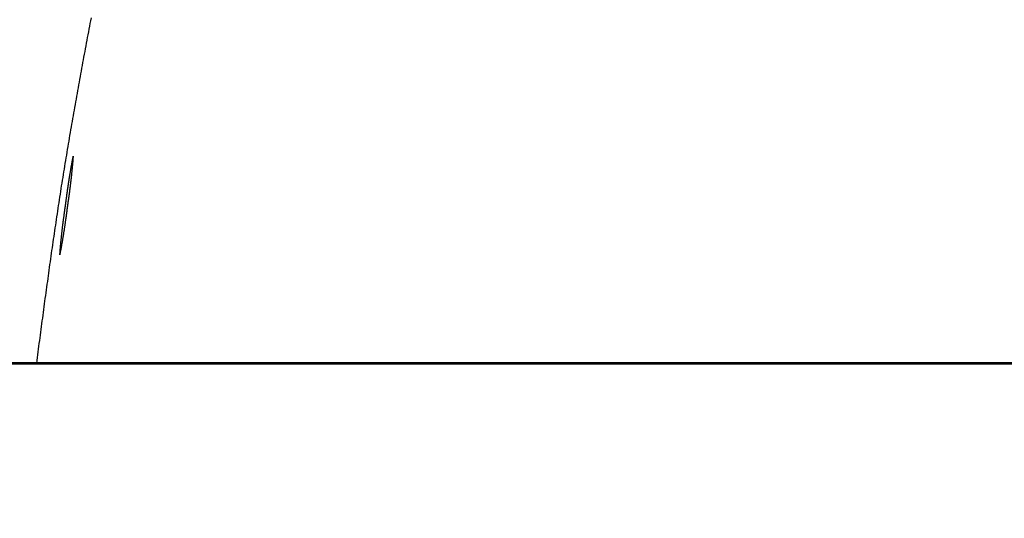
# Model space of a CAD drawing. Header units: millimetres. Extents: x 11979 to 37895, y 18730 to 47884.
# Tile 167 of 256: x 35954 to 35976, y 41528 to 41539. Entities that reach past the tile are written whole.
import ezdxf

# ---------------------------------------------------------------- set-up
doc = ezdxf.new("R2010")
doc.units = ezdxf.units.MM
doc.layers.add('-WYMIAR', color=8, linetype='Continuous')
doc.layers.add('PROJEKTOWANE', color=5, linetype='Continuous')
doc.layers.add('-ŚCIANY NOŚNE', color=4, linetype='Continuous', lineweight=53)
doc.styles.get("Standard").update_dxf_attribs({"font": 'arial.ttf'})
doc.dimstyles.new('CZA-KROPKA-50', dxfattribs={"dimtxt": 12, "dimasz": 1, "dimexe": 2, "dimexo": 25, "dimgap": 4, "dimtad": 1, "dimdec": 1, "dimrnd": 0.5, "dimzin": 9, "dimdsep": 46, "dimtxsty": 'Standard', "dimblk": 'CZA-KROPKA', "dimblk1": 'CZA-KROPKA', "dimblk2": 'CZA-KROPKA', "dimsah": 1, "dimcen": -20, "dimse1": 1, "dimse2": 1, "dimclrd": 8, "dimclre": 8, "dimclrt": 9, "dimadec": 0, "dimazin": 0, "dimtfac": 1, "dimtdec": 1, "dimtmove": 1, "dimatfit": 3, "dimldrblk": 'CZA-KROPKA', "dimfxl": 1, "dimtolj": 1, "dimtzin": 9, "dimarcsym": 0})

# ---------------------------------------------------------------- blocks, each defined once
blk = doc.blocks.new('CZA-KROPKA')
at = {"layer": '-WYMIAR', "linetype": 'ByBlock'}
for p, q in [((0, 10), (0, -10)), ((5, 0), (-5, 0))]:
    blk.add_line(p, q, dxfattribs=at)
at = {"layer": '-WYMIAR', "linetype": 'ByBlock', "const_width": 2.5}
blk.add_lwpolyline([(-1.25, 0, 1), (1.25, 0, 1)], format="xyb", close=True, dxfattribs=at)
blk = doc.blocks.new('*D2953')
at = {"layer": '-WYMIAR', "color": 8, "lineweight": -2}
blk.add_line((33872.391, 41340.624), (36051.391, 41340.624), dxfattribs=at)
at = {"layer": 'Defpoints', "color": 0}
for p in [(33871.391, 41814.624), (36052.391, 41814.624), (36052.391, 41340.624)]:
    blk.add_point(p, dxfattribs=at)
at = {"layer": '-WYMIAR', "color": 8, "lineweight": -2, "rotation": 180}
blk.add_blockref('CZA-KROPKA', (33871.391, 41340.624), dxfattribs=at)
at = {"layer": '-WYMIAR', "color": 8, "lineweight": -2}
blk.add_blockref('CZA-KROPKA', (36052.391, 41340.624), dxfattribs=at)
at = {"layer": '-WYMIAR', "color": 9, "insert": (34961.891, 41350.751), "char_height": 12, "attachment_point": 5, "bg_fill": 3, "box_fill_scale": 1.1, "bg_fill_color": 257, "bg_fill_transparency": 0}
blk.add_mtext('\\A1;2181', dxfattribs=at)
blk = doc.blocks.new('*D2961')
at = {"layer": '-WYMIAR', "color": 8, "lineweight": -2}
blk.add_line((36202.391, 41491.624), (36202.391, 42911.624), dxfattribs=at)
at = {"layer": 'Defpoints', "color": 0}
for p in [(34928.391, 42912.624), (36202.391, 42912.624), (36052.391, 41490.624)]:
    blk.add_point(p, dxfattribs=at)
at = {"layer": '-WYMIAR', "color": 8, "lineweight": -2}
for p, rotation in [((36202.391, 42912.624), 90), ((36202.391, 41490.624), 270)]:
    blk.add_blockref('CZA-KROPKA', p, dxfattribs=dict(at, rotation=rotation))
at = {"layer": '-WYMIAR', "color": 9, "insert": (36192.366, 42201.624), "char_height": 12, "attachment_point": 5, "rotation": 90, "bg_fill": 3, "box_fill_scale": 1.1, "bg_fill_color": 257, "bg_fill_transparency": 0}
blk.add_mtext('\\A1;1422', dxfattribs=at)
blk = doc.blocks.new('Pisuar NOVA PRO ze zintegrowanym ceramicznym sitkiem')
at = {"linetype": 'ByBlock'}
blk.add_lwpolyline([(-0.17, 0), (0.17, 0)], dxfattribs=at)
for points in [[(0.15791, -0.07636, 0), (0.15803, -0.07574, 0), (0.15814, -0.07512, 0), (0.15826, -0.07451, 0), (0.15838, -0.07389, 0), (0.15849, -0.07327, 0), (0.15861, -0.07265, 0), (0.15873, -0.07203, 0), (0.15885, -0.07142, 0), (0.15896, -0.0708, 0), (0.15908, -0.07018, 0), (0.15919, -0.06956, 0), (0.15931, -0.06895, 0), (0.15942, -0.06833, 0), (0.15954, -0.06771, 0), (0.15965, -0.06709, 0), (0.15977, -0.06647, 0), (0.15988, -0.06585, 0), (0.16, -0.06524, 0), (0.16011, -0.06462, 0), (0.16022, -0.064, 0), (0.16034, -0.06338, 0), (0.16045, -0.06276, 0), (0.16056, -0.06214, 0), (0.16068, -0.06153, 0), (0.16079, -0.06091, 0), (0.1609, -0.06029, 0), (0.16101, -0.05967, 0), (0.16112, -0.05905, 0), (0.16123, -0.05843, 0), (0.16134, -0.05781, 0), (0.16145, -0.05719, 0), (0.16156, -0.05658, 0), (0.16167, -0.05596, 0), (0.16178, -0.05534, 0), (0.16189, -0.05472, 0), (0.162, -0.0541, 0), (0.16211, -0.05348, 0), (0.16221, -0.05286, 0), (0.16232, -0.05224, 0), (0.16243, -0.05162, 0), (0.16253, -0.051, 0), (0.16264, -0.05038, 0), (0.16275, -0.04976, 0), (0.16285, -0.04914, 0), (0.16296, -0.04852, 0), (0.16306, -0.0479, 0), (0.16316, -0.04728, 0), (0.16327, -0.04666, 0), (0.16337, -0.04604, 0), (0.16347, -0.04542, 0), (0.16358, -0.0448, 0), (0.16368, -0.04418, 0), (0.16378, -0.04356, 0), (0.16388, -0.04294, 0), (0.16398, -0.04232, 0), (0.16408, -0.0417, 0), (0.16418, -0.04108, 0), (0.16428, -0.04046, 0), (0.16438, -0.03984, 0), (0.16448, -0.03922, 0), (0.16457, -0.0386, 0), (0.16467, -0.03798, 0), (0.16477, -0.03736, 0), (0.16486, -0.03674, 0), (0.16496, -0.03611, 0), (0.16506, -0.03549, 0), (0.16515, -0.03487, 0), (0.16525, -0.03425, 0), (0.16534, -0.03363, 0), (0.16543, -0.03301, 0), (0.16553, -0.03239, 0), (0.16562, -0.03176, 0), (0.16571, -0.03114, 0), (0.1658, -0.03052, 0), (0.1659, -0.0299, 0), (0.16599, -0.02928, 0), (0.16608, -0.02865, 0), (0.16617, -0.02803, 0), (0.16626, -0.02741, 0), (0.16635, -0.02679, 0), (0.16644, -0.02617, 0), (0.16653, -0.02554, 0), (0.16662, -0.02492, 0), (0.1667, -0.0243, 0), (0.16679, -0.02368, 0), (0.16688, -0.02305, 0), (0.16697, -0.02243, 0), (0.16706, -0.02181, 0), (0.16714, -0.02119, 0), (0.16723, -0.02056, 0), (0.16732, -0.01994, 0), (0.1674, -0.01932, 0), (0.16749, -0.0187, 0), (0.16757, -0.01807, 0), (0.16766, -0.01745, 0), (0.16775, -0.01683, 0), (0.16783, -0.0162, 0), (0.16792, -0.01558, 0), (0.168, -0.01496, 0), (0.16809, -0.01433, 0), (0.16817, -0.01371, 0), (0.16825, -0.01309, 0), (0.16834, -0.01247, 0), (0.16842, -0.01184, 0), (0.16851, -0.01122, 0), (0.16859, -0.0106, 0), (0.16867, -0.00997, 0), (0.16876, -0.00935, 0), (0.16884, -0.00873, 0), (0.16892, -0.0081, 0), (0.16901, -0.00748, 0), (0.16909, -0.00686, 0), (0.16917, -0.00623, 0), (0.16926, -0.00561, 0), (0.16934, -0.00499, 0), (0.16942, -0.00436, 0), (0.1695, -0.00374, 0), (0.16959, -0.00312, 0), (0.16967, -0.00249, 0), (0.16975, -0.00187, 0), (0.16983, -0.00125, 0), (0.16992, -0.00062, 0), (0.17, 0, 0)], [(0.1632, -0.03801, 0), (0.16321, -0.03791, 0), (0.16322, -0.03782, 0), (0.16324, -0.03773, 0), (0.16325, -0.03764, 0), (0.16326, -0.03755, 0), (0.16327, -0.03746, 0), (0.16329, -0.03737, 0), (0.1633, -0.03728, 0), (0.16331, -0.03719, 0), (0.16332, -0.0371, 0), (0.16333, -0.03701, 0), (0.16335, -0.03693, 0), (0.16336, -0.03684, 0), (0.16337, -0.03675, 0), (0.16338, -0.03667, 0), (0.16339, -0.03658, 0), (0.1634, -0.0365, 0), (0.16341, -0.03641, 0), (0.16343, -0.03633, 0), (0.16344, -0.03625, 0), (0.16345, -0.03616, 0), (0.16346, -0.03608, 0), (0.16347, -0.036, 0), (0.16348, -0.03591, 0), (0.16349, -0.03583, 0), (0.1635, -0.03575, 0), (0.16351, -0.03567, 0), (0.16353, -0.03558, 0), (0.16354, -0.0355, 0), (0.16355, -0.03542, 0), (0.16356, -0.03534, 0), (0.16357, -0.03526, 0), (0.16358, -0.03518, 0), (0.16359, -0.0351, 0), (0.1636, -0.03502, 0), (0.16361, -0.03493, 0), (0.16363, -0.03485, 0), (0.16364, -0.03477, 0), (0.16365, -0.03469, 0), (0.16366, -0.03461, 0), (0.16367, -0.03453, 0), (0.16368, -0.03445, 0), (0.16369, -0.03437, 0), (0.1637, -0.03429, 0), (0.16372, -0.0342, 0), (0.16373, -0.03412, 0), (0.16374, -0.03404, 0), (0.16375, -0.03396, 0), (0.16376, -0.03388, 0), (0.16377, -0.03379, 0), (0.16378, -0.03371, 0), (0.1638, -0.03363, 0), (0.16381, -0.03354, 0), (0.16382, -0.03346, 0), (0.16383, -0.03338, 0), (0.16384, -0.03329, 0), (0.16386, -0.03321, 0), (0.16387, -0.03312, 0), (0.16388, -0.03304, 0), (0.16389, -0.03295, 0), (0.1639, -0.03286, 0), (0.16392, -0.03278, 0), (0.16393, -0.03269, 0), (0.16394, -0.0326, 0), (0.16395, -0.03251, 0), (0.16396, -0.03242, 0), (0.16398, -0.03233, 0), (0.16399, -0.03224, 0), (0.164, -0.03215, 0), (0.16401, -0.03206, 0), (0.16403, -0.03197, 0), (0.16404, -0.03188, 0), (0.16405, -0.03178, 0), (0.16406, -0.03169, 0), (0.16408, -0.0316, 0), (0.16409, -0.0315, 0), (0.1641, -0.0314, 0), (0.16411, -0.03131, 0), (0.16413, -0.03121, 0), (0.16414, -0.03111, 0), (0.16415, -0.03101, 0), (0.16416, -0.03091, 0), (0.16418, -0.03081, 0), (0.16419, -0.03071, 0), (0.1642, -0.0306, 0), (0.16422, -0.0305, 0), (0.16423, -0.0304, 0), (0.16424, -0.03029, 0), (0.16426, -0.03018, 0), (0.16427, -0.03008, 0), (0.16428, -0.02997, 0), (0.16429, -0.02986, 0), (0.16431, -0.02975, 0), (0.16432, -0.02963, 0), (0.16433, -0.02952, 0), (0.16435, -0.02941, 0), (0.16436, -0.02929, 0), (0.16438, -0.02917, 0), (0.16439, -0.02906, 0), (0.1644, -0.02894, 0), (0.16442, -0.02882, 0), (0.16443, -0.0287, 0), (0.16444, -0.02857, 0), (0.16446, -0.02845, 0), (0.16447, -0.02832, 0), (0.16448, -0.0282, 0), (0.1645, -0.02807, 0), (0.16451, -0.02794, 0), (0.16453, -0.02781, 0), (0.16454, -0.02768, 0), (0.16455, -0.02754, 0), (0.16457, -0.02741, 0), (0.16458, -0.02727, 0), (0.1646, -0.02713, 0), (0.16461, -0.02699, 0), (0.16463, -0.02685, 0), (0.16464, -0.02671, 0), (0.16465, -0.02657, 0), (0.16467, -0.02643, 0), (0.16468, -0.02629, 0), (0.16469, -0.02615, 0), (0.16471, -0.02601, 0), (0.16472, -0.02587, 0), (0.16473, -0.02574, 0), (0.16474, -0.02561, 0), (0.16476, -0.02548, 0), (0.16477, -0.02535, 0), (0.16478, -0.02522, 0), (0.16479, -0.0251, 0), (0.1648, -0.02499, 0), (0.16481, -0.02487, 0), (0.16481, -0.02477, 0), (0.16482, -0.02467, 0), (0.16483, -0.02457, 0), (0.16483, -0.02448, 0), (0.16484, -0.02439, 0), (0.16484, -0.02432, 0), (0.16484, -0.02424, 0), (0.16485, -0.02418, 0), (0.16485, -0.02413, 0), (0.16485, -0.02408, 0), (0.16484, -0.02404, 0), (0.16484, -0.02401, 0), (0.16484, -0.02399, 0), (0.16483, -0.02398, 0), (0.16482, -0.02397, 0), (0.16482, -0.02398, 0), (0.16481, -0.024, 0), (0.16479, -0.02403, 0), (0.16478, -0.02406, 0), (0.16477, -0.02411, 0), (0.16476, -0.02416, 0), (0.16474, -0.02422, 0), (0.16472, -0.02429, 0), (0.16471, -0.02436, 0), (0.16469, -0.02444, 0), (0.16467, -0.02453, 0), (0.16465, -0.02462, 0), (0.16463, -0.02472, 0), (0.16461, -0.02483, 0), (0.16459, -0.02494, 0), (0.16457, -0.02505, 0), (0.16454, -0.02517, 0), (0.16452, -0.02529, 0), (0.1645, -0.02541, 0), (0.16447, -0.02554, 0), (0.16445, -0.02567, 0), (0.16442, -0.02581, 0), (0.1644, -0.02594, 0), (0.16438, -0.02608, 0), (0.16435, -0.02622, 0), (0.16433, -0.02636, 0), (0.1643, -0.0265, 0), (0.16428, -0.02664, 0), (0.16425, -0.02678, 0), (0.16423, -0.02692, 0), (0.1642, -0.02706, 0), (0.16418, -0.0272, 0), (0.16416, -0.02733, 0), (0.16414, -0.02747, 0), (0.16411, -0.0276, 0), (0.16409, -0.02773, 0), (0.16407, -0.02786, 0), (0.16405, -0.02799, 0), (0.16403, -0.02812, 0), (0.16401, -0.02825, 0), (0.16398, -0.02837, 0), (0.16396, -0.0285, 0), (0.16394, -0.02862, 0), (0.16392, -0.02874, 0), (0.16391, -0.02886, 0), (0.16389, -0.02898, 0), (0.16387, -0.0291, 0), (0.16385, -0.02922, 0), (0.16383, -0.02933, 0), (0.16381, -0.02945, 0), (0.1638, -0.02956, 0), (0.16378, -0.02967, 0), (0.16376, -0.02978, 0), (0.16374, -0.02989, 0), (0.16373, -0.03, 0), (0.16371, -0.03011, 0), (0.16369, -0.03022, 0), (0.16368, -0.03032, 0), (0.16366, -0.03043, 0), (0.16365, -0.03053, 0), (0.16363, -0.03064, 0), (0.16362, -0.03074, 0), (0.1636, -0.03084, 0), (0.16359, -0.03094, 0), (0.16357, -0.03104, 0), (0.16356, -0.03114, 0), (0.16354, -0.03124, 0), (0.16353, -0.03133, 0), (0.16352, -0.03143, 0), (0.1635, -0.03153, 0), (0.16349, -0.03162, 0), (0.16348, -0.03172, 0), (0.16346, -0.03181, 0), (0.16345, -0.0319, 0), (0.16344, -0.03199, 0), (0.16342, -0.03209, 0), (0.16341, -0.03218, 0), (0.1634, -0.03227, 0), (0.16339, -0.03236, 0), (0.16337, -0.03245, 0), (0.16336, -0.03254, 0), (0.16335, -0.03262, 0), (0.16334, -0.03271, 0), (0.16333, -0.0328, 0), (0.16331, -0.03288, 0), (0.1633, -0.03297, 0), (0.16329, -0.03306, 0), (0.16328, -0.03314, 0), (0.16327, -0.03323, 0), (0.16326, -0.03331, 0), (0.16325, -0.0334, 0), (0.16323, -0.03348, 0), (0.16322, -0.03356, 0), (0.16321, -0.03365, 0), (0.1632, -0.03373, 0), (0.16319, -0.03381, 0), (0.16318, -0.03389, 0), (0.16317, -0.03398, 0), (0.16316, -0.03406, 0), (0.16315, -0.03414, 0), (0.16314, -0.03422, 0), (0.16312, -0.0343, 0), (0.16311, -0.03439, 0), (0.1631, -0.03447, 0), (0.16309, -0.03455, 0), (0.16308, -0.03463, 0), (0.16307, -0.03471, 0), (0.16306, -0.03479, 0), (0.16305, -0.03487, 0)], [(0.16305, -0.03487, 0), (0.16304, -0.03494, 0), (0.16303, -0.035, 0), (0.16302, -0.03507, 0), (0.16301, -0.03514, 0), (0.163, -0.0352, 0), (0.16299, -0.03527, 0), (0.16298, -0.03533, 0), (0.16297, -0.0354, 0), (0.16296, -0.03547, 0), (0.16296, -0.03553, 0), (0.16295, -0.0356, 0), (0.16294, -0.03567, 0), (0.16293, -0.03573, 0), (0.16292, -0.0358, 0), (0.16291, -0.03587, 0), (0.1629, -0.03593, 0), (0.16289, -0.036, 0), (0.16288, -0.03607, 0), (0.16287, -0.03614, 0), (0.16286, -0.0362, 0), (0.16285, -0.03627, 0), (0.16284, -0.03634, 0), (0.16283, -0.03641, 0), (0.16282, -0.03648, 0), (0.16281, -0.03655, 0), (0.1628, -0.03662, 0), (0.16279, -0.03669, 0), (0.16278, -0.03676, 0), (0.16277, -0.03683, 0), (0.16276, -0.0369, 0), (0.16275, -0.03697, 0), (0.16274, -0.03704, 0), (0.16273, -0.03711, 0), (0.16272, -0.03718, 0), (0.16271, -0.03725, 0), (0.1627, -0.03733, 0), (0.16269, -0.0374, 0), (0.16268, -0.03747, 0), (0.16267, -0.03755, 0), (0.16266, -0.03762, 0), (0.16265, -0.03769, 0), (0.16264, -0.03777, 0), (0.16263, -0.03784, 0), (0.16262, -0.03792, 0), (0.16261, -0.038, 0), (0.1626, -0.03807, 0), (0.16259, -0.03815, 0), (0.16258, -0.03823, 0), (0.16257, -0.03831, 0), (0.16256, -0.03838, 0), (0.16255, -0.03846, 0), (0.16254, -0.03854, 0), (0.16253, -0.03862, 0), (0.16252, -0.0387, 0), (0.16251, -0.03879, 0), (0.1625, -0.03887, 0), (0.16249, -0.03895, 0), (0.16248, -0.03903, 0), (0.16247, -0.03912, 0), (0.16246, -0.0392, 0), (0.16245, -0.03929, 0), (0.16244, -0.03937, 0), (0.16243, -0.03946, 0), (0.16242, -0.03954, 0), (0.16241, -0.03963, 0), (0.16239, -0.03972, 0), (0.16238, -0.03981, 0), (0.16237, -0.0399, 0), (0.16236, -0.03999, 0), (0.16235, -0.04008, 0), (0.16234, -0.04017, 0), (0.16233, -0.04026, 0), (0.16232, -0.04036, 0), (0.16231, -0.04045, 0), (0.1623, -0.04055, 0), (0.16229, -0.04064, 0), (0.16227, -0.04074, 0), (0.16226, -0.04084, 0), (0.16225, -0.04093, 0), (0.16224, -0.04103, 0), (0.16223, -0.04113, 0), (0.16222, -0.04123, 0), (0.16221, -0.04133, 0), (0.1622, -0.04144, 0), (0.16219, -0.04154, 0), (0.16217, -0.04164, 0), (0.16216, -0.04175, 0), (0.16215, -0.04185, 0), (0.16214, -0.04196, 0), (0.16213, -0.04207, 0), (0.16212, -0.04218, 0), (0.16211, -0.04229, 0), (0.16209, -0.0424, 0), (0.16208, -0.04251, 0), (0.16207, -0.04262, 0), (0.16206, -0.04273, 0), (0.16205, -0.04285, 0), (0.16204, -0.04296, 0), (0.16203, -0.04308, 0), (0.16201, -0.04319, 0), (0.162, -0.04331, 0), (0.16199, -0.04342, 0), (0.16198, -0.04353, 0), (0.16197, -0.04365, 0), (0.16196, -0.04376, 0), (0.16195, -0.04387, 0), (0.16194, -0.04398, 0), (0.16193, -0.04409, 0), (0.16192, -0.0442, 0), (0.16191, -0.0443, 0), (0.1619, -0.04441, 0), (0.16189, -0.04451, 0), (0.16188, -0.04461, 0), (0.16188, -0.0447, 0), (0.16187, -0.0448, 0), (0.16186, -0.04489, 0), (0.16186, -0.04497, 0), (0.16185, -0.04506, 0), (0.16184, -0.04514, 0), (0.16184, -0.04521, 0), (0.16184, -0.04529, 0), (0.16183, -0.04535, 0), (0.16183, -0.04542, 0), (0.16183, -0.04548, 0), (0.16182, -0.04553, 0), (0.16182, -0.04558, 0), (0.16182, -0.04562, 0), (0.16182, -0.04566, 0), (0.16183, -0.0457, 0), (0.16183, -0.04572, 0), (0.16183, -0.04574, 0), (0.16183, -0.04576, 0), (0.16184, -0.04577, 0), (0.16184, -0.04577, 0), (0.16185, -0.04577, 0), (0.16186, -0.04575, 0), (0.16187, -0.04574, 0), (0.16188, -0.04571, 0), (0.16189, -0.04569, 0), (0.1619, -0.04565, 0), (0.16191, -0.04561, 0), (0.16192, -0.04557, 0), (0.16193, -0.04552, 0), (0.16194, -0.04546, 0), (0.16196, -0.0454, 0), (0.16197, -0.04534, 0), (0.16199, -0.04527, 0), (0.162, -0.0452, 0), (0.16202, -0.04512, 0), (0.16204, -0.04504, 0), (0.16205, -0.04496, 0), (0.16207, -0.04487, 0), (0.16209, -0.04478, 0), (0.16211, -0.04468, 0), (0.16212, -0.04459, 0), (0.16214, -0.04449, 0), (0.16216, -0.04439, 0), (0.16218, -0.04429, 0), (0.1622, -0.04418, 0), (0.16222, -0.04407, 0), (0.16224, -0.04397, 0), (0.16226, -0.04386, 0), (0.16228, -0.04374, 0), (0.1623, -0.04363, 0), (0.16232, -0.04352, 0), (0.16234, -0.04341, 0), (0.16236, -0.04329, 0), (0.16238, -0.04318, 0), (0.1624, -0.04306, 0), (0.16242, -0.04295, 0), (0.16244, -0.04284, 0), (0.16246, -0.04272, 0), (0.16248, -0.04261, 0), (0.1625, -0.0425, 0), (0.16252, -0.04239, 0), (0.16253, -0.04228, 0), (0.16255, -0.04217, 0), (0.16257, -0.04206, 0), (0.16259, -0.04195, 0), (0.16261, -0.04185, 0), (0.16262, -0.04174, 0), (0.16264, -0.04164, 0), (0.16266, -0.04154, 0), (0.16267, -0.04143, 0), (0.16269, -0.04133, 0), (0.16271, -0.04123, 0), (0.16272, -0.04113, 0), (0.16274, -0.04103, 0), (0.16276, -0.04093, 0), (0.16277, -0.04084, 0), (0.16279, -0.04074, 0), (0.1628, -0.04064, 0), (0.16282, -0.04055, 0), (0.16283, -0.04045, 0), (0.16285, -0.04036, 0), (0.16286, -0.04027, 0), (0.16288, -0.04018, 0), (0.16289, -0.04008, 0), (0.1629, -0.03999, 0), (0.16292, -0.0399, 0), (0.16293, -0.03981, 0), (0.16294, -0.03973, 0), (0.16296, -0.03964, 0), (0.16297, -0.03955, 0), (0.16298, -0.03946, 0), (0.163, -0.03938, 0), (0.16301, -0.03929, 0), (0.16302, -0.03921, 0), (0.16303, -0.03912, 0), (0.16305, -0.03904, 0), (0.16306, -0.03896, 0), (0.16307, -0.03888, 0), (0.16308, -0.03879, 0), (0.1631, -0.03871, 0), (0.16311, -0.03863, 0), (0.16312, -0.03855, 0), (0.16313, -0.03847, 0), (0.16314, -0.03839, 0), (0.16315, -0.03832, 0), (0.16316, -0.03824, 0), (0.16317, -0.03816, 0), (0.16319, -0.03808, 0), (0.1632, -0.03801, 0)]]:
    blk.add_polyline3d(points)

msp = doc.modelspace()

# ---------------------------------------------------------------- linework, layer by layer
at = {"layer": '-ŚCIANY NOŚNE'}
msp.add_line((35931.391, 41531.624), (36011.391, 41531.624), dxfattribs=at)

# ---------------------------------------------------------------- next in the draw order: dimensions: what is measured, and where the dimension line sits
at = {"layer": '-WYMIAR'}
dim = msp.add_linear_dim(base=(36052.391, 41340.624), p1=(33871.391, 41814.624), p2=(36052.391, 41814.624), dimstyle='CZA-KROPKA-50', override={"dimfxl": 0, "dimfxlon": 1, "dimtfill": 1}, dxfattribs=at)
dim.commit()
dim.dimension.update_dxf_attribs({"geometry": '*D2953', "text_midpoint": (34961.891, 41350.751)})

# ---------------------------------------------------------------- next in the draw order: dimensions: what is measured, and where the dimension line sits
dim = msp.add_linear_dim(base=(36202.391, 42912.624), p1=(36052.391, 41490.624), p2=(34928.391, 42912.624), angle=90, dimstyle='CZA-KROPKA-50', override={"dimfxl": 0, "dimfxlon": 1, "dimtfill": 1}, dxfattribs=at)
dim.commit()
dim.dimension.update_dxf_attribs({"geometry": '*D2961', "text_midpoint": (36192.366, 42201.624)})

# ---------------------------------------------------------------- next in the draw order: block references
at = {"layer": 'PROJEKTOWANE', "xscale": 100, "yscale": 100, "zscale": 100, "rotation": 179.9999999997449}
msp.add_blockref('Pisuar NOVA PRO ze zintegrowanym ceramicznym sitkiem', (35971.391, 41531.624), dxfattribs=at)

doc.saveas('drawing.dxf')
